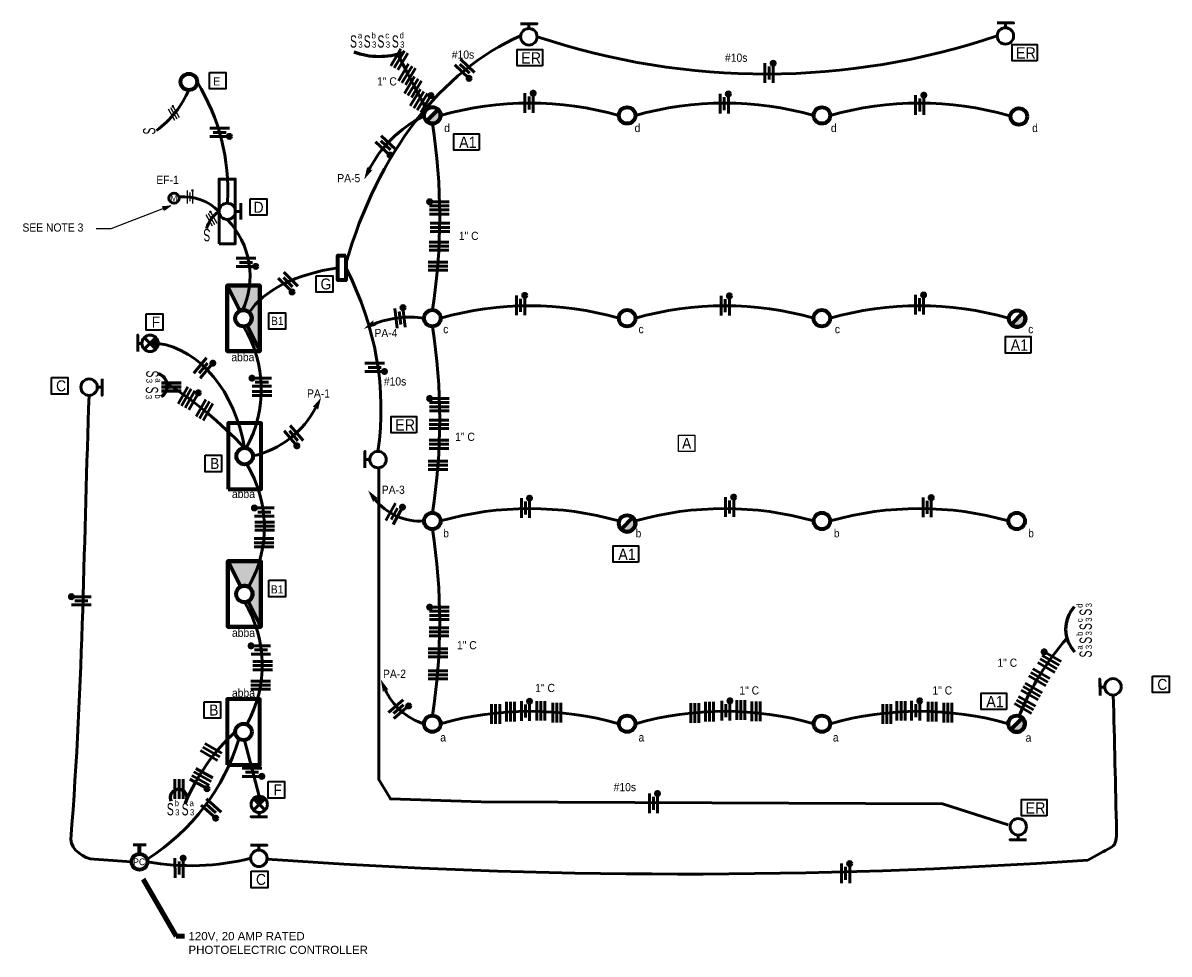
# Model space of a CAD drawing. Extents: x 491 to 1327, y 1889 to 2569.
import ezdxf
from ezdxf.enums import TextEntityAlignment as Align

# ---------------------------------------------------------------- set-up
doc = ezdxf.new("R2010")
doc.units = 0
doc.header["$MEASUREMENT"] = 0
doc.layers.get('0').update_dxf_attribs({"color": 5})
for name, color, linetype, lineweight in [('E-Anno-Text', 5, 'Continuous', 25), ('E-Lite-Circ', 5, 'Continuous', 50), ('E-Lite-Clng', 5, 'Continuous', 70), ('E-Lite-Iden', 5, 'Continuous', 35), ('E-Lite-Swch', 5, 'Continuous', 60), ('E-Lite-Wall', 5, 'Continuous', 50), ('Level 12', 5, 'Continuous', 18), ('Level 18', 5, 'Continuous', 18), ('Level 30', 5, 'Continuous', 18), ('Level 37', 5, 'Continuous', 18)]:
    doc.layers.add(name, color=color, linetype=linetype, lineweight=lineweight)
doc.styles.add('NOTES', font='ARIAL.TTF')
doc.styles.add('Style-WORKING', font='WORKING.shx')
doc.dimstyles.new('EARCH', dxfattribs={"dimtxt": 0.125, "dimasz": 0.125, "dimexe": 0.0625, "dimexo": 0.0625, "dimgap": 0.0625, "dimtad": 1, "dimdec": 4, "dimzin": 3, "dimdsep": 46, "dimlunit": 4, "dimtxsty": 'NOTES', "dimcen": 0.09, "dimclrd": 256, "dimclre": 256, "dimadec": 0, "dimazin": 0, "dimtfac": 0.75, "dimtdec": 4, "dimtmove": 1, "dimatfit": 3, "dimfxl": 0, "dimfrac": 1, "dimtolj": 1, "dimtzin": 3, "dimlwd": 18, "dimlwe": 18, "dimarcsym": 0})

# ---------------------------------------------------------------- blocks, each defined once
blk = doc.blocks.new('ELL005')
blk.add_circle((12, 24), 6)
blk.add_3dface([(0, 0), (24, 0), (24, 48), (0, 48)])
blk.add_3dface([(0, 0), (24, 0), (24, 48), (0, 48)])
blk = doc.blocks.new('ELL002')
at = {"flags": 128}
blk.add_lwpolyline([(0, 0.073), (0, 0), (-0.125, 0), (0.125, 0)], dxfattribs=at)
blk.add_circle((0, 0.198), 0.125)
blk = doc.blocks.new('ELL015')
for p, q in [((-0.088, 0.099), (0.088, 0.276)), ((-0.088, 0.276), (0.088, 0.099))]:
    blk.add_line(p, q)
at = {"flags": 128}
blk.add_lwpolyline([(0, 0.062), (0, 0), (-0.125, 0), (0.125, 0)], dxfattribs=at)
blk.add_circle((0, 0.187), 0.125)
blk = doc.blocks.new('ELL016')
at = {"flags": 128}
blk.add_lwpolyline([(0.083, 0.073), (0.073, 0.073), (0, 0), (0.073, -0.073), (0.083, -0.073)], dxfattribs=at)
blk.add_lwpolyline([(0.083, 0.073), (0.073, 0.073), (0, 0), (0.073, -0.073), (0.083, -0.073)], dxfattribs=at)
for radius, start, end in [(0.0233, 333.4349, 26.565), (0.0233, 333.4349, 26.565), (0.0376, 326.3099, 33.6901), (0.0376, 326.3099, 33.6901), (0.0521, 323.1301, 36.8699), (0.0521, 323.1301, 36.8699), (0.0667, 321.3402, 38.6598), (0.0667, 321.3402, 38.6598), (0.0814, 320.1944, 38.6598), (0.0814, 320.1944, 38.6598), (0.096, 319.3987, 40.6013), (0.096, 319.3987, 40.6013), (0.111, 318.8141, 41.1859), (0.111, 318.8141, 41.1859)]:
    blk.add_arc((-0.011, 0), radius, start, end)
blk = doc.blocks.new('ELC019')
blk.add_solid([(-0.0275, -0.046625), (0.160375, -0.00125), (0, 0), (-0.027, 0.047125)])
blk = doc.blocks.new('ELL035')
blk.add_hatch(color=256).paths.add_polyline_path([(0.088, 0.088), (-0.088, -0.088), (-0.088, -0.088, 0.999713)], flags=16)
for p in [(0.088, 0.088), (-0.088, -0.088)]:
    blk.add_line(p, (-0.088, -0.088))
blk.add_circle((0, 0), 0.125)
blk.add_arc((0, 0), 0.125, 224.9962, 44.9633)
blk = doc.blocks.new('ELL001')
blk.add_circle((0, 0), 0.125)
blk = doc.blocks.new('ELL004')
at = {"flags": 128}
blk.add_lwpolyline([(0, 0.073), (0, 0), (-0.125, 0), (0.125, 0)], dxfattribs=at)
blk.add_circle((0, 0.198), 0.125)
blk = doc.blocks.new('ELC029')
for p, q in [((-0.062, 0.149), (-0.062, -0.149)), ((0, 0.149), (0, -0.149)), ((0.062, 0.149), (0.062, -0.149))]:
    blk.add_line(p, q)
blk = doc.blocks.new('ELC031')
for p, q in [((-0.062, 0.149), (-0.062, -0.149)), ((0, 0.149), (0, -0.149))]:
    blk.add_line(p, q)
blk = doc.blocks.new('ELC030')
blk.add_hatch(color=256).paths.add_polyline_path([(0.157, 0.149, 1), (0.094, 0.149, 1)], flags=16)
for p, q in [((-0.062, 0.149), (-0.063, -0.149)), ((0, 0.149), (0, -0.149)), ((0.063, 0.149), (0.062, -0.149)), ((0.125, 0.149), (0.125, -0.149))]:
    blk.add_line(p, q)
blk.add_circle((0.125, 0.149), 0.0312)
blk = doc.blocks.new('ELC024')
blk.add_hatch(color=256).paths.add_polyline_path([(0.094, 0.149, 1), (0.031, 0.149, 1)], flags=16)
blk.add_hatch(color=256).paths.add_polyline_path([(0.094, 0.149, 1), (0.031, 0.149, 1)], flags=16)
blk.add_hatch(color=256).paths.add_polyline_path([(0.094, 0.149, 1), (0.031, 0.149, 1)], flags=16)
for p, q in [((-0.062, 0.149), (-0.062, -0.149)), ((0, 0.099), (0, -0.099)), ((0.062, 0.149), (0.062, -0.149)), ((0.062, 0.149), (0.062, -0.149))]:
    blk.add_line(p, q)
blk.add_circle((0.062, 0.149), 0.0312)
blk.add_circle((0.062, 0.149), 0.0312)
blk.add_circle((0.062, 0.149), 0.0312)
blk = doc.blocks.new('3P')
for p, q in [((-0.062, 0.149), (-0.062, -0.149)), ((0, 0.149), (0, -0.149)), ((0.062, 0.149), (0.062, -0.149))]:
    blk.add_line(p, q)
blk = doc.blocks.new('3PG')
blk.add_hatch(color=256).paths.add_polyline_path([(0.157, 0.149, 1), (0.094, 0.149, 1)], flags=16)
for p, q in [((-0.062, 0.149), (-0.063, -0.149)), ((0, 0.149), (0, -0.149)), ((0.063, 0.149), (0.062, -0.149)), ((0.125, 0.149), (0.125, -0.149))]:
    blk.add_line(p, q)
blk.add_circle((0.125, 0.149), 0.0312)
blk = doc.blocks.new('2X4EM')
blk.add_hatch(color=256).paths.add_polyline_path([(24, 48), (0, 48), (9.32, 29.37), (9.32, 29.37, -0.999995), (14.68, 18.63), (14.68, 18.63), (24, 0)], flags=16)
for p, q in [((24, 48), (0, 48)), ((0, 48), (9.32, 29.37)), ((24, 0), (24, 48)), ((9.32, 29.37), (9.32, 29.37)), ((14.68, 18.63), (24, 0)), ((14.68, 18.63), (14.68, 18.63))]:
    blk.add_line(p, q)
blk.add_circle((12, 24), 6)
blk.add_arc((12, 24), 6, 296.56505, 116.56452)
for points in [[(0, 48), (24, 48), (24, 0), (0, 0)], [(0, 0), (24, 0), (24, 48), (0, 48)]]:
    blk.add_3dface(points)
blk = doc.blocks.new('ELL019')
at = {"style": 'NOTES', "width": 0.6}
blk.add_text('S', height=0.187, dxfattribs=at).set_placement((-0.001, 0), align=Align.TOP_CENTER)
at = {"style": 'NOTES', "width": 0.9}
blk.add_text('3', height=0.0936, dxfattribs=at).set_placement((0.073, -0.187))
blk.add_attdef('TAG00', (0, 0), '', height=0.0936, dxfattribs=at)
blk = doc.blocks.new('ELL043')
blk.add_3dface([(18.378, -12), (0, -12), (0, 0), (18.378, 0)])
at = {"style": 'NOTES', "width": 0.9}
blk.add_attdef('TAG00', text='', height=8.292, dxfattribs=at).set_placement((0, 0), align=Align.MIDDLE_CENTER)
blk = doc.blocks.new('ELL042')
blk.add_3dface([(0, 0), (12, 0), (12, -12), (0, -12)])
at = {"style": 'NOTES', "width": 0.9}
blk.add_attdef('TAG00', text='', height=8, dxfattribs=at).set_placement((0, 0), align=Align.MIDDLE_CENTER)
blk = doc.blocks.new('ELL017')
at = {"style": 'NOTES', "width": 0.599998}
blk.add_text('S', height=0.188, dxfattribs=at).set_placement((-0.001, 0), align=Align.TOP_CENTER)
at = {"style": 'NOTES', "width": 0.9}
blk.add_attdef('TAG00', (0, 0), '', height=0.0938, dxfattribs=at)
blk = doc.blocks.new('2PG')
at = {"layer": 'Level 37', "linetype": 'Continuous', "lineweight": 25}
h = blk.add_hatch(color=7, dxfattribs=at)
edge = h.paths.add_edge_path()
edge.add_arc((1.98, 4.69), 0.984, 0, 360)
at = {"layer": 'Level 37', "color": 7, "linetype": 'Continuous', "lineweight": 25, "flags": 128}
for points in [[(-1.96, 4.7), (-1.98, -4.69)], [(0.01, 4.69), (-0.02, -4.69)], [(1.98, 4.69), (1.95, -4.7)]]:
    blk.add_lwpolyline(points, dxfattribs=at)
blk = doc.blocks.new('MOTOR')
at = {"layer": 'Level 18', "color": 5, "linetype": 'Continuous', "lineweight": 50}
blk.add_circle((0, 0), 3.73, dxfattribs=at)
at = {"layer": 'Level 18', "color": 5, "linetype": 'Continuous', "lineweight": 25, "style": 'Style-WORKING'}
blk.add_text('M', height=4.48, rotation=359.99999, dxfattribs=at).set_placement((-0.12, 0), align=Align.MIDDLE_CENTER)
blk = doc.blocks.new('1PNG')
at = {"layer": 'Level 37', "linetype": 'Continuous', "lineweight": 25}
h = blk.add_hatch(color=7, dxfattribs=at)
edge = h.paths.add_edge_path()
edge.add_arc((1.97, 4.69), 0.984, 0, 360)
at = {"layer": 'Level 37', "color": 7, "linetype": 'Continuous', "lineweight": 25, "flags": 128}
for points in [[(-1.97, 4.69), (-1.97, -4.7)], [(0, 3.12), (0, -3.12)], [(1.97, 4.69), (1.97, -4.7)]]:
    blk.add_lwpolyline(points, dxfattribs=at)
blk = doc.blocks.new('SARROW')
at = {"layer": 'E-Lite-Circ', "color": 6, "linetype": 'Continuous', "lineweight": 25, "flags": 128}
blk.add_lwpolyline([(0, 0), (-5.33, -1.43), (-5.31, 1.44), (0, 0), (-5.26, -1.31), (-5.21, 1.28), (-0.29, 0), (-5.13, -1.18), (-5.08, 1.1), (-0.6, 0.03), (-5, -1.03), (-4.94, 0.91), (-1.06, 0.02), (-4.86, -0.87), (-4.81, 0.66), (-1.61, 0.04), (-4.7, -0.74), (-4.7, 0.47), (-2.29, 0), (-4.54, -0.57), (-4.58, 0.28), (-2.89, -0.02), (-4.43, -0.41), (-4.48, 0.09), (-3.41, -0.04), (-4.32, -0.26), (-4.34, -0.05), (-3.96, -0.09)], dxfattribs=at)
blk = doc.blocks.new('FLUWMM')
at = {"layer": 'Level 12', "color": 6, "linetype": 'Continuous', "lineweight": 50}
blk.add_circle((0, 9.84), 5.91, dxfattribs=at)
at = {"layer": 'Level 30', "color": 6, "linetype": 'Continuous', "lineweight": 50}
for p, q in [((5.91, 0), (-5.91, 0)), ((0, 3.94), (0, 0))]:
    blk.add_line(p, q, dxfattribs=at)
blk.add_3dface([(-23.62, 15.75), (23.62, 15.75), (23.62, 3.94), (-23.62, 3.94)], dxfattribs=at)

msp = doc.modelspace()

# ---------------------------------------------------------------- linework, layer by layer
at = {"layer": 'E-Lite-Circ'}
msp.add_line((652.67, 2045.27), (663.46, 2004.37), dxfattribs=at)
at = {"layer": 'E-Lite-Circ', "lineweight": 25, "flags": 128}
msp.add_lwpolyline([(598.66, 2435.3), (555.24, 2418.55), (544.44, 2418.55)], dxfattribs=at)
at = {"layer": 'E-Lite-Circ', "flags": 128}
msp.add_lwpolyline([(750.68, 2244.62), (750.68, 2016.43), (759.13, 2002.34), (825.34, 2000.23), (1162, 1998.82), (1209.9, 1983.32)], dxfattribs=at)
at = {"layer": 'E-Lite-Circ'}
for centre, radius, start, end in [((488.8, 2446.49), 151.69, 356.88443, 31.50843), ((546.13, 2548.23), 71.74, 306.11834, 336.9438), ((860.79, 2272.4), 237.97, 74.1357, 105.86429), ((1002.9, 2272.4), 237.97, 74.1357, 105.86429), ((1145, 2272.4), 237.97, 74.1357, 105.86429), ((824.66, 2419.03), 91.69, 116.79075, 153.37219), ((361.03, 2427.29), 434.08, 350.98564, 9.01437), ((607.8, 2403.87), 38.05, 46.07213, 94.1835), ((597.07, 2384.05), 59.65, 334.18304, 43.8319), ((860.79, 2124.37), 237.97, 74.1357, 105.86429), ((1002.9, 2124.37), 237.97, 74.1357, 105.86429), ((1145, 2124.37), 237.97, 74.1357, 105.86429), ((773.44, 2282.28), 71.75, 81.745, 111.53532), ((576.68, 2301.26), 88.29, 331.01454, 31.38105), ((361.03, 2279.27), 434.08, 350.98564, 9.01437), ((643.27, 2320.43), 69.48, 282.90535, 332.63511), ((578.93, 2200.66), 88.29, 331.01454, 31.38105), ((780.8, 2247.17), 42.01, 217.83785, 274.00808), ((860.79, 1976.35), 237.97, 74.1357, 105.86429), ((1002.9, 1976.35), 237.97, 74.1357, 105.86429), ((1145, 1976.35), 237.97, 74.1357, 105.86429), ((361.03, 2131.24), 434.08, 350.98564, 9.01437), ((577.35, 2099.95), 88.29, 331.01454, 31.38105), ((1400.39, 1989.47), 196.78, 138.5921, 158.0483), ((796.7, 2100.68), 45.34, 203.77964, 253.38826), ((860.79, 1828.33), 237.97, 74.1357, 105.86429), ((1002.9, 1828.33), 237.97, 74.1357, 105.86429), ((1145, 1828.33), 237.97, 74.1357, 105.86429)]:
    msp.add_arc(centre, radius, start, end, dxfattribs=at)
at = {"layer": 'E-Lite-Circ', "extrusion": (0, 0, -1)}
msp.add_arc((-645.74, 2413.2), 21.45, 14.89938, 57.4375, dxfattribs=at)
at = {"layer": 'E-Lite-Circ'}
for centre, major_axis, ratio, start_param, end_param in [((912.76, 2283), (0, 289), 0.696706, 0.295241, 1.178439), ((1033.06, 3766.9), (0, 1235.4), 0.647021, 2.931262, 3.354348), ((2585.99, 4735.38), (0, 3549.99), 0.65181, 2.23523, 2.249935), ((746.38, 2341.88), (94.99, 0), 0.526448, 1.844386, 2.823204), ((318.68, 2286.87), (433.62, 0), 0.703002, 6.182032, 6.628419), ((582.09, 2235.05), (0, 100.45), 0.723961, 4.948876, 6.176576), ((483.55, 1775.83), (0, 564.26), 0.57931, 5.73898, 5.931131), ((722.93, 1932.29), (0, 149.6), 0.848487, 0.651291, 1.106353), ((490.19, 2089.72), (164.86, 0), 0.958122, 5.303776, 6.002346), ((613.65, 2084.46), (153.4, 0), 0.853071, 4.504067, 5.000916), ((973.66, 9368.49), (0, 7420.99), 0.755337, 3.087241, 3.194113)]:
    msp.add_ellipse(centre, major_axis=major_axis, ratio=ratio, start_param=start_param, end_param=end_param, dxfattribs=at)
for points, knots in [([(570.28, 1956.43), (561.21, 1957.04), (552.14, 1957.65), (543.07, 1958.26), (535.63, 1958.76), (526, 1965.32), (526.03, 1972.79), (535.01, 2088.1), (535.58, 2195.71), (539.35, 2296.95)], [0, 0, 0, 0, 0.073208, 0.073208, 0.073208, 0.133313, 0.133313, 0.133313, 1, 1, 1, 1]), ([(1267.92, 1957.73), (1273.71, 1960.87), (1279.5, 1964.02), (1285.29, 1967.17), (1288.73, 1969.04), (1289.01, 1974.44), (1288.92, 1978.35), (1288.13, 2011.63), (1287.34, 2044.91), (1286.55, 2078.18)], [0, 0, 0, 0, 0.150507, 0.150507, 0.150507, 0.239968, 0.239968, 0.239968, 1, 1, 1, 1])]:
    msp.add_open_spline(points, degree=3, knots=knots, dxfattribs=at)
at = {"layer": 'E-Lite-Clng'}
msp.add_line((576.1, 1962.24), (576.1, 1968.73), dxfattribs=at)
msp.add_circle((576.1, 1956.43), 5.82, dxfattribs=at)
msp.add_3dface([(726.71, 2399.03), (726.71, 2381.03), (720.71, 2381.03), (720.71, 2399.03)], dxfattribs=at)
at = {"layer": 'E-Lite-Iden'}
for points in [[(670.5, 2357.29), (682.5, 2357.29), (682.5, 2345.29), (670.5, 2345.29)], [(670.5, 2161.99), (682.5, 2161.99), (682.5, 2149.99), (670.5, 2149.99)]]:
    msp.add_3dface(points, dxfattribs=at)
at = {"layer": 'E-Lite-Swch'}
for centre, radius, start, end in [((751.02, 2599.66), 55.22, 250.46094, 288.53303), ((587.26, 2303.83), 9.14, 301.68214, 72.5992), ((1275.96, 2126.36), 24.22, 138.05642, 223.05557), ((604.63, 2003.12), 6.13, 321.56261, 202.01456)]:
    msp.add_arc(centre, radius, start, end, dxfattribs=at)
at = {"layer": 'E-Lite-Wall', "flags": 128}
msp.add_lwpolyline([(580.92, 1968.73), (576.18, 1968.73), (571.44, 1968.73)], dxfattribs=at)

# ---------------------------------------------------------------- block references
at = {"layer": 'E-Anno-Text'}
ref = msp.add_blockref('ELL042', (969.27, 2267.89), dxfattribs=at)
ref.add_attrib('TAG00', 'A', dxfattribs={"layer": '0', "height": 8, "style": 'NOTES', "width": 0.9}).set_placement((975.28, 2261.92), align=Align.MIDDLE_CENTER)
at = {"layer": 'E-Lite-Circ'}
for name, p, xscale, yscale, rotation in [('3P', (765.68, 2542.23), 48.00000111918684, 48.00000111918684, 329.0159713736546), ('ELC024', (813.37, 2535.43), 48.00000130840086, 48.00000130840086, 226.7587195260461), ('3P', (771.27, 2531.2), 48.00000111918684, 48.00000111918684, 329.0159713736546), ('3P', (775.65, 2521.99), 48.00000111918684, 48.00000111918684, 329.0159713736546), ('3PG', (779.88, 2512.77), 48.000001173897, 48.000001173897, 328.9446319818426), ('ELC024', (634.52, 2488.96), 48, 48, 270), ('ELC024', (755.65, 2479.44), 48.00000070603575, 48.00000070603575, 226.9302645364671), ('ELC019', (743.57, 2461.48), 48.00000161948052, 48.00000161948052, 243.3721896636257), ('ELC030', (794.89, 2432.29), 48, 48, 90), ('ELC029', (795.42, 2419.59), 48, 48, 90), ('ELC029', (794.66, 2405.82), 48, 48, 90), ('ELC024', (653.75, 2394.05), 48, 48, 270), ('ELC029', (793.9, 2391.28), 48, 48, 90), ('ELC024', (684.46, 2379.61), 47.9999988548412, 47.9999988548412, 224.9885978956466), ('ELC024', (766.22, 2353.52), 47.99999782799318, 47.99999782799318, 6.908180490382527), ('ELC019', (746.62, 2349.28), 47.99999896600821, 47.99999896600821, 208.6533222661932), ('ELC024', (622.71, 2316.86), 48.00000225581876, 48.00000225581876, 320.2060599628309), ('ELC024', (747.67, 2317.36), 48, 48, 270), ('ELC024', (665.34, 2306.55), 48, 48, 90), ('ELC030', (610.35, 2295.49), 48.00000184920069, 48.00000184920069, 330.6522329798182), ('ELC031', (665.49, 2296.9), 48, 48, 270), ('3P', (623.49, 2286.26), 48.0000011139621, 48.0000011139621, 330.0000007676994), ('ELC019', (704.98, 2288.49), 48.00000166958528, 48.00000166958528, 62.63510727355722), ('ELC030', (794.89, 2288.66), 48, 48, 90), ('ELC024', (688.53, 2267.47), 47.99999985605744, 47.99999985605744, 220.5898239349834), ('ELC029', (794.66, 2275.75), 48, 48, 90), ('ELC029', (794.66, 2261.22), 48, 48, 90), ('ELC029', (793.9, 2245.92), 48, 48, 90), ('ELC019', (747.62, 2221.39), 48.00000058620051, 48.00000058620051, 127.8378478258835), ('ELC024', (667.08, 2211.79), 48, 48, 90), ('ELC024', (761.95, 2210.48), 47.99999863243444, 47.99999863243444, 331.270184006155), ('ELC029', (667.4, 2201.45), 48, 48, 270), ('3P', (667.01, 2189.39), 48, 48, 90), ('ELC024', (533.57, 2147.02), 48, 48, 90), ('ELC030', (794.89, 2136.37), 48, 48, 90), ('ELC029', (794.66, 2124.27), 48, 48, 90), ('ELC024', (664.64, 2111.1), 48, 48, 90), ('ELC029', (793.9, 2108.97), 48, 48, 90), ('3PG', (1239.26, 2100.93), 48.0000011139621, 48.0000011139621, 60.00000076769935), ('ELC029', (665.87, 2099.64), 48, 48, 270), ('ELC029', (793.9, 2092.9), 48, 48, 90), ('3P', (1232.54, 2091.15), 48.0000011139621, 48.0000011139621, 60.00000076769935), ('3P', (664.46, 2085.36), 48, 48, 90), ('ELC019', (755.21, 2082.4), 48.00000105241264, 48.00000105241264, 113.779642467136), ('3P', (1227.04, 2080.76), 48.0000011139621, 48.0000011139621, 60.00000076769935), ('ELC024', (765.07, 2067.88), 48.0000000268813, 48.0000000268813, 310.486952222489), ('3P', (1222.16, 2070.98), 48.0000011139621, 48.0000011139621, 60.00000076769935), ('3P', (628.4, 2036.65), 48.0000011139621, 48.0000011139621, 60.00000076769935), ('ELC030', (622.01, 2018.56), 48.00000252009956, 48.00000252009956, 241.1472627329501), ('ELC024', (658.23, 2021.79), 48, 48, 270), ('ELC024', (628.35, 1995.32), 47.99999960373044, 47.99999960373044, 228.1098479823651), ('ELC024', (605.01, 1951.93), 48.00000301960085, 48.00000301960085, 0.342946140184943)]:
    msp.add_blockref(name, p, dxfattribs=dict(at, xscale=xscale, yscale=yscale, rotation=rotation))
at = {"layer": 'E-Lite-Circ', "xscale": 48, "yscale": 48}
for name, p in [('ELC024', (1035.4, 2532.23)), ('ELC024', (860.29, 2510.37)), ('ELC024', (1002.74, 2509.87)), ('ELC024', (1145.32, 2508.97)), ('ELC024', (854.17, 2362.77)), ('ELC024', (1003.49, 2362.42)), ('ELC024', (1145.14, 2363.12)), ('ELC024', (857.66, 2214.78)), ('ELC024', (1006.63, 2215.48)), ('ELC024', (1150.72, 2215.13)), ('ELC024', (857.67, 2066.45)), ('3P', (868.93, 2066.67)), ('ELC024', (1003.85, 2066.79)), ('3P', (1014.75, 2067.3)), ('3P', (1131.67, 2066.67)), ('ELC024', (1142.36, 2066.79)), ('3P', (835.93, 2064.26)), ('3P', (846.81, 2066.04)), ('3P', (880.52, 2065.33)), ('3P', (981.27, 2065.15)), ('3P', (992, 2066.04)), ('3P', (1025.87, 2066.23)), ('3P', (1121.27, 2064.26)), ('3P', (1154.42, 2066.04)), ('3P', (1165.86, 2065.33)), ('3P', (604.96, 2009.69)), ('ELC024', (951.05, 1999.18)), ('ELC024', (1091.25, 1948))]:
    msp.add_blockref(name, p, dxfattribs=at)
at = {"layer": 'E-Lite-Circ'}
for name, p, rotation in [('2PG', (601.05, 2502.93), 30), ('FLUWMM', (649.94, 2431.27), 90), ('2PG', (628.42, 2425.85), 30)]:
    msp.add_blockref(name, p, dxfattribs=dict(at, rotation=rotation))
for name, p in [('MOTOR', (601.3, 2440.88)), ('1PNG', (612.77, 2441.81))]:
    msp.add_blockref(name, p, dxfattribs=at)
at = {"layer": 'E-Lite-Circ', "color": 6, "linetype": 'Continuous', "lineweight": 25, "rotation": 21.09233950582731}
msp.add_blockref('SARROW', (598.66, 2435.3), dxfattribs=at)
at = {"layer": 'E-Lite-Clng', "xscale": 48, "yscale": 48}
for name, p in [('ELL001', (612.13, 2525.77)), ('ELL035', (789.77, 2501.36)), ('ELL001', (931.85, 2501.31)), ('ELL001', (1073.95, 2501.31)), ('ELL001', (1217.64, 2500.5)), ('ELL001', (789.74, 2353.28)), ('ELL001', (931.85, 2353.28)), ('ELL001', (1073.9, 2353.28)), ('ELL035', (1216.41, 2352.95)), ('ELL001', (789.74, 2205.26)), ('ELL035', (931.85, 2203.45)), ('ELL001', (1073.95, 2205.26)), ('ELL001', (1216.05, 2205.26)), ('ELL001', (789.74, 2057.23)), ('ELL001', (931.85, 2057.24)), ('ELL001', (1073.95, 2057.23)), ('ELL035', (1216.05, 2057.23))]:
    msp.add_blockref(name, p, dxfattribs=at)
at = {"layer": 'E-Lite-Clng'}
for name, p in [('2X4EM', (639.98, 2329.24)), ('ELL005', (640.79, 2228.58)), ('2X4EM', (640.64, 2127.93)), ('ELL005', (639.98, 2027.27))]:
    msp.add_blockref(name, p, dxfattribs=at)
at = {"layer": 'E-Lite-Clng', "xscale": 48, "yscale": 48, "rotation": 90}
msp.add_blockref('ELL016', (663.43, 1998.81), dxfattribs=at)
at = {"layer": 'E-Lite-Iden'}
ref = msp.add_blockref('ELL043', (1212.64, 2553.17), dxfattribs=at)
ref.add_attrib('TAG00', 'ER', dxfattribs={"height": 8.292, "style": 'NOTES', "width": 0.9}).set_placement((1222.74, 2546.95), align=Align.MIDDLE_CENTER)
ref = msp.add_blockref('ELL043', (851.72, 2549.53), dxfattribs=at)
ref.add_attrib('TAG00', 'ER', dxfattribs={"height": 8.292, "style": 'NOTES', "width": 0.9}).set_placement((861.82, 2543.3), align=Align.MIDDLE_CENTER)
ref = msp.add_blockref('ELL042', (627.18, 2532.69), dxfattribs=at)
ref.add_attrib('TAG00', 'D', dxfattribs={"height": 8, "style": 'NOTES', "width": 0.9}).set_placement((662.99, 2434.26), align=Align.MIDDLE_CENTER)
ref = msp.add_blockref('ELL043', (805.54, 2487.92), dxfattribs=at)
ref.add_attrib('TAG00', 'A1', dxfattribs={"height": 8.292, "style": 'NOTES', "width": 0.9}).set_placement((815.64, 2481.69), align=Align.MIDDLE_CENTER)
msp.add_blockref('ELL042', (656.94, 2440.48), dxfattribs=at)
ref = msp.add_blockref('ELL042', (705.03, 2384.28), dxfattribs=at)
ref.add_attrib('TAG00', 'G', dxfattribs={"height": 8, "style": 'NOTES', "width": 0.9}).set_placement((712.1, 2378.28), align=Align.MIDDLE_CENTER)
ref = msp.add_blockref('ELL042', (581.01, 2356.48), dxfattribs=at)
ref.add_attrib('TAG00', 'F', dxfattribs={"layer": '0', "height": 8, "style": 'NOTES', "width": 0.9}).set_placement((588.08, 2350.48), align=Align.MIDDLE_CENTER)
ref = msp.add_blockref('ELL043', (1207.9, 2339.86), dxfattribs=at)
ref.add_attrib('TAG00', 'A1', dxfattribs={"height": 8.292, "style": 'NOTES', "width": 0.9}).set_placement((1218, 2333.63), align=Align.MIDDLE_CENTER)
ref = msp.add_blockref('ELL042', (511.81, 2309.92), dxfattribs=at)
ref.add_attrib('TAG00', 'C', dxfattribs={"layer": '0', "height": 8, "style": 'NOTES', "width": 0.9}).set_placement((518.88, 2303.92), align=Align.MIDDLE_CENTER)
ref = msp.add_blockref('ELL043', (759.77, 2281.64), dxfattribs=at)
ref.add_attrib('TAG00', 'ER', dxfattribs={"height": 8.292, "style": 'NOTES', "width": 0.9}).set_placement((769.88, 2275.41), align=Align.MIDDLE_CENTER)
ref = msp.add_blockref('ELL042', (623.89, 2253.22), dxfattribs=at)
ref.add_attrib('TAG00', 'B', dxfattribs={"height": 8, "style": 'NOTES', "width": 0.9}).set_placement((630.96, 2247.22), align=Align.MIDDLE_CENTER)
ref = msp.add_blockref('ELL043', (921.66, 2187.13), dxfattribs=at)
ref.add_attrib('TAG00', 'A1', dxfattribs={"height": 8.292, "style": 'NOTES', "width": 0.9}).set_placement((931.76, 2180.9), align=Align.MIDDLE_CENTER)
ref = msp.add_blockref('ELL042', (1315.22, 2091.94), dxfattribs=at)
ref.add_attrib('TAG00', 'C', dxfattribs={"layer": '0', "height": 8, "style": 'NOTES', "width": 0.9}).set_placement((1322.29, 2085.94), align=Align.MIDDLE_CENTER)
ref = msp.add_blockref('ELL043', (1190.13, 2079.64), dxfattribs=at)
ref.add_attrib('TAG00', 'A1', dxfattribs={"height": 8.292, "style": 'NOTES', "width": 0.9}).set_placement((1200.24, 2073.41), align=Align.MIDDLE_CENTER)
ref = msp.add_blockref('ELL042', (623.25, 2073.24), dxfattribs=at)
ref.add_attrib('TAG00', 'B', dxfattribs={"height": 8, "style": 'NOTES', "width": 0.9}).set_placement((630.32, 2067.24), align=Align.MIDDLE_CENTER)
ref = msp.add_blockref('ELL042', (669.87, 2014.96), dxfattribs=at)
ref.add_attrib('TAG00', 'F', dxfattribs={"height": 8, "style": 'NOTES', "width": 0.9}).set_placement((676.88, 2008.96), align=Align.MIDDLE_CENTER)
ref = msp.add_blockref('ELL043', (1219.66, 2001.99), dxfattribs=at)
ref.add_attrib('TAG00', 'ER', dxfattribs={"height": 8.292, "style": 'NOTES', "width": 0.9}).set_placement((1229.76, 1995.76), align=Align.MIDDLE_CENTER)
ref = msp.add_blockref('ELL042', (657.66, 1949.56), dxfattribs=at)
ref.add_attrib('TAG00', 'C', dxfattribs={"height": 8, "style": 'NOTES', "width": 0.9}).set_placement((664.73, 1943.56), align=Align.MIDDLE_CENTER)
at = {"layer": 'E-Lite-Swch'}
ref = msp.add_blockref('ELL019', (732.24, 2559.77), dxfattribs=dict(at, xscale=48, yscale=48))
ref.add_attrib('TAG00', 'a', (735.38, 2557.52), dxfattribs={"height": 4.49, "style": 'NOTES', "width": 0.9})
ref = msp.add_blockref('ELL019', (742.25, 2559.77), dxfattribs=dict(at, xscale=48, yscale=48))
ref.add_attrib('TAG00', 'b', (745.39, 2557.52), dxfattribs={"layer": '0', "height": 4.49, "style": 'NOTES', "width": 0.9})
ref = msp.add_blockref('ELL019', (752.27, 2559.77), dxfattribs=dict(at, xscale=48, yscale=48))
ref.add_attrib('TAG00', 'c', (755.41, 2557.52), dxfattribs={"height": 4.49, "style": 'NOTES', "width": 0.9})
ref = msp.add_blockref('ELL019', (762.76, 2559.77), dxfattribs=dict(at, xscale=48, yscale=48))
ref.add_attrib('TAG00', 'd', (765.9, 2557.52), dxfattribs={"height": 4.49, "style": 'NOTES', "width": 0.9})
at = {"layer": 'E-Lite-Swch', "xscale": 48, "yscale": 48}
for name, p, rotation in [('ELL017', (578.69, 2489.96), 90), ('ELL017', (625.26, 2409.42), 180), ('3P', (599.27, 2303.16), 90)]:
    msp.add_blockref(name, p, dxfattribs=dict(at, rotation=rotation))
at = {"layer": 'E-Lite-Swch'}
ref = msp.add_blockref('ELL019', (589.99, 2312.55), dxfattribs=dict(at, xscale=48, yscale=48, rotation=270))
ref.add_attrib('TAG00', 'a', (587.74, 2309.42), dxfattribs={"layer": '0', "height": 4.49, "rotation": 270, "style": 'NOTES', "width": 0.9})
ref = msp.add_blockref('ELL019', (589.69, 2300.83), dxfattribs=dict(at, xscale=48, yscale=48, rotation=270))
ref.add_attrib('TAG00', 'b', (587.44, 2297.69), dxfattribs={"layer": '0', "height": 4.49, "rotation": 270, "style": 'NOTES', "width": 0.9})
ref = msp.add_blockref('ELL019', (1261.88, 2138.69), dxfattribs=dict(at, xscale=48, yscale=48, rotation=90))
ref.add_attrib('TAG00', 'd', (1264.13, 2141.82), dxfattribs={"layer": '0', "height": 4.49, "rotation": 90, "style": 'NOTES', "width": 0.9})
ref = msp.add_blockref('ELL019', (1261.88, 2128.19), dxfattribs=dict(at, xscale=48, yscale=48, rotation=90))
ref.add_attrib('TAG00', 'c', (1264.13, 2131.33), dxfattribs={"height": 4.49, "rotation": 90, "style": 'NOTES', "width": 0.9})
ref = msp.add_blockref('ELL019', (1261.88, 2118.18), dxfattribs=dict(at, xscale=48, yscale=48, rotation=90))
ref.add_attrib('TAG00', 'b', (1264.13, 2121.32), dxfattribs={"height": 4.49, "rotation": 90, "style": 'NOTES', "width": 0.9})
ref = msp.add_blockref('ELL019', (1261.88, 2108.16), dxfattribs=dict(at, xscale=48, yscale=48, rotation=90))
ref.add_attrib('TAG00', 'a', (1264.13, 2111.3), dxfattribs={"height": 4.49, "rotation": 90, "style": 'NOTES', "width": 0.9})
ref = msp.add_blockref('ELL019', (598.61, 1999.3), dxfattribs=dict(at, xscale=48, yscale=48))
ref.add_attrib('TAG00', 'b', (601.75, 1997.05), dxfattribs={"layer": '0', "height": 4.49, "style": 'NOTES', "width": 0.9})
ref = msp.add_blockref('ELL019', (609.43, 1999.3), dxfattribs=dict(at, xscale=48, yscale=48))
ref.add_attrib('TAG00', 'a', (612.57, 1997.05), dxfattribs={"layer": '0', "height": 4.49, "style": 'NOTES', "width": 0.9})
at = {"layer": 'E-Lite-Wall'}
for name, p, xscale, yscale, rotation in [('ELL004', (860.17, 2568.22), 48, 48, 180), ('ELL004', (1207.84, 2568.85), 48, 48, 180), ('ELL015', (574.84, 2334.92), 48, 48, 270), ('ELL002', (548.84, 2302.95), 48, 48, 90), ('ELL004', (740.59, 2250.09), 48, 48, 270), ('ELL002', (1276.83, 2083.82), 47.9999993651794, 47.9999993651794, 272.2008797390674), ('ELL002', (663.17, 1968.5), 48, 48, 180)]:
    msp.add_blockref(name, p, dxfattribs=dict(at, xscale=xscale, yscale=yscale, rotation=rotation))
at = {"layer": 'E-Lite-Wall', "xscale": 48, "yscale": 48}
for name, p in [('ELL016', (583.83, 2334.93)), ('ELL015', (663.47, 1989.38)), ('ELL004', (1217.2, 1972.51))]:
    msp.add_blockref(name, p, dxfattribs=at)

# ---------------------------------------------------------------- texts
at = {"layer": 'E-Anno-Text', "insert": (611.85, 1905.18), "char_height": 6, "attachment_point": 1, "style": 'NOTES'}
msp.add_mtext('120V, 20 AMP RATED\\PPHOTOELECTRIC CONTROLLER', dxfattribs=at)
at = {"layer": 'E-Lite-Circ', "style": 'NOTES', "width": 0.9}
for s, p in [('#10s', (803.94, 2548.73)), ('#10s', (1003.24, 2546.46)), ('E', (629.95, 2529.17)), ('1" C', (749.45, 2529.18)), ('PA-5', (720.39, 2458.54)), ('EF-1', (588.39, 2457.22)), ('SEE NOTE 3', (490.7, 2422.48)), ('1" C', (809.08, 2416.39)), ('PA-4', (747.53, 2345.46)), ('#10s', (754.37, 2310.14)), ('PA-1', (698.31, 2301.34)), ('1" C', (806.35, 2269.71)), ('PA-3', (752.85, 2231.02)), ('1" C', (807.71, 2117.58)), ('1" C', (1201.96, 2104.79)), ('PA-2', (753.75, 2096.68)), ('1" C', (864.78, 2086.36)), ('1" C', (1013.69, 2084.58)), ('1" C', (1154.58, 2084.58)), ('#10s', (922, 2013.98))]:
    msp.add_text(s, height=6, dxfattribs=at).set_placement(p, align=Align.TOP_LEFT)
at = {"layer": 'E-Lite-Clng', "style": 'NOTES', "width": 0.9}
msp.add_text('PC', height=5, rotation=359.99999, dxfattribs=at).set_placement((575.88, 1956.42), align=Align.MIDDLE_CENTER)
at = {"layer": 'E-Lite-Iden', "style": 'NOTES', "width": 0.9}
for s, p in [('d', (798.37, 2492.16)), ('d', (937.29, 2492.16)), ('d', (1080.5, 2492.16)), ('d', (1227.3, 2492.16)), ('c', (797.65, 2345.31)), ('c', (940.15, 2345.31)), ('c', (1083.37, 2345.31)), ('c', (1224.43, 2345.31)), ('abba', (643.12, 2324.87)), ('abba', (643.57, 2224.98)), ('b', (797.65, 2196.3)), ('b', (938, 2196.3)), ('b', (1082.65, 2196.3)), ('b', (1224.43, 2196.3)), ('abba', (643.57, 2123.65)), ('abba', (643.57, 2079.76)), ('a', (795.5, 2047.29)), ('a', (940.15, 2047.29)), ('a', (1081.93, 2047.29)), ('a', (1222.58, 2047.14))]:
    msp.add_text(s, height=6, dxfattribs=at).set_placement(p, align=Align.MIDDLE_LEFT)
for p in [(676.64, 2351.29), (676.48, 2155.33)]:
    msp.add_text('B1', height=6, dxfattribs=at).set_placement(p, align=Align.MIDDLE_CENTER)

# ---------------------------------------------------------------- leaders
at = {"layer": 'E-Anno-Text', "annotation_type": 0, "has_hookline": 1, "hookline_direction": 0, "text_width": 136.75}
msp.add_leader([(578.72, 1943.72), (602.85, 1902.18), (608.85, 1902.18)], dimstyle='EARCH', override={"dimscale": 48, "dimtad": 0, "dimclrd": 0, "dimlwd": 65534}, dxfattribs=at)

doc.saveas('drawing.dxf')
